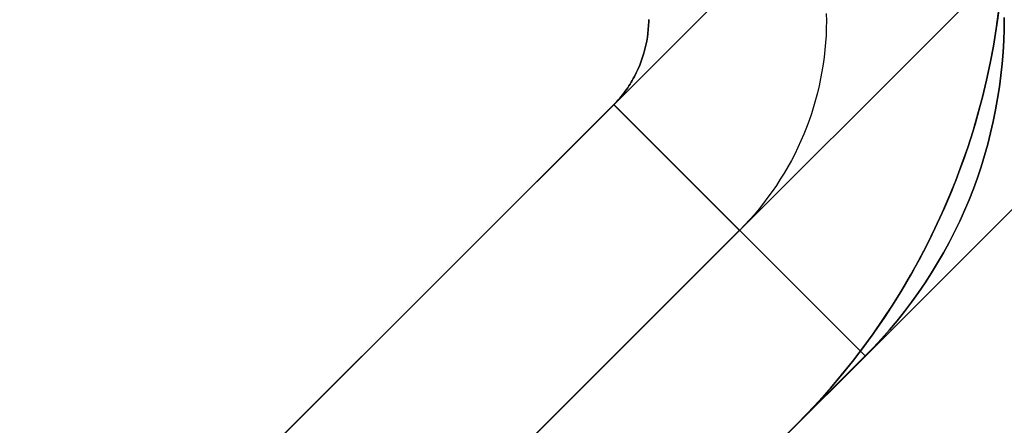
# Model space of a CAD drawing. Header units: millimetres. Extents: x -630 to 192, y -7 to 1615.
# Tile 87 of 249: x 176.74 to 180.89, y 14.67 to 16.38. Entities that reach past the tile are written whole.
import ezdxf

# ---------------------------------------------------------------- set-up
doc = ezdxf.new("R2010")
doc.units = ezdxf.units.MM
doc.header["$MEASUREMENT"] = 0
doc.layers.add('OVIDIO 160x80x72h', color=7, linetype='Continuous')

msp = doc.modelspace()

# ---------------------------------------------------------------- linework, layer by layer
at = {"layer": 'OVIDIO 160x80x72h'}
for points in [[(157.6762, -5.5422), (190.2025, 26.9841)], [(190.2025, 26.9841), (157.6762, -5.5422)], [(158.2065, -6.0725), (190.7328, 26.4538)], [(191.2631, 25.9234), (158.7369, -6.6028)], [(158.7369, -6.6028), (191.2631, 25.9234)], [(163.1563, -0.0621), (184.7224, 21.504)], [(164.2169, -1.1227), (185.7831, 20.4434)], [(180.87, 16.4548), (180.8607, 16.3811), (180.8496, 16.3075), (180.8366, 16.2339), (180.8218, 16.1606), (180.8051, 16.0874), (180.7865, 16.0146), (180.7661, 15.9421), (180.7438, 15.8701), (180.7197, 15.7986), (180.6939, 15.7276), (180.6662, 15.6573), (180.6367, 15.5878), (180.6055, 15.519), (180.5727, 15.4511), (180.5381, 15.3841), (180.502, 15.318), (180.4642, 15.253), (180.4249, 15.1891), (180.3841, 15.1263), (180.3419, 15.0647), (180.2983, 15.0044), (180.2533, 14.9453), (180.2071, 14.8876), (180.1596, 14.8312), (180.1109, 14.7762), (180.0611, 14.7227), (180.0103, 14.6706)], [(180.8653, 16.4155), (180.8553, 16.3433), (180.8435, 16.2713), (180.8299, 16.1993), (180.8145, 16.1276), (180.7974, 16.0561), (180.7784, 15.9848), (180.7577, 15.914), (180.7352, 15.8436), (180.7109, 15.7738), (180.685, 15.7045), (180.6573, 15.6358), (180.6279, 15.5679), (180.5969, 15.5007), (180.5643, 15.4343), (180.53, 15.3689), (180.4942, 15.3043), (180.4569, 15.2408), (180.4181, 15.1783), (180.3779, 15.1169), (180.3362, 15.0567), (180.2933, 14.9977), (180.249, 14.9398), (180.2036, 14.8833), (180.1569, 14.8281), (180.1091, 14.7742), (180.0602, 14.7217), (180.0103, 14.6706)], [(180.0103, 14.6706), (180.0602, 14.7217), (180.1091, 14.7742), (180.1569, 14.8281), (180.2036, 14.8833), (180.249, 14.9398), (180.2933, 14.9977), (180.3362, 15.0567), (180.3779, 15.1169), (180.4181, 15.1783), (180.4569, 15.2408), (180.4942, 15.3043), (180.53, 15.3689), (180.5643, 15.4343), (180.5969, 15.5007), (180.6279, 15.5679), (180.6573, 15.6358), (180.685, 15.7045), (180.7109, 15.7738), (180.7352, 15.8436), (180.7577, 15.914), (180.7784, 15.9848), (180.7974, 16.0561), (180.8145, 16.1276), (180.8299, 16.1993), (180.8435, 16.2713), (180.8553, 16.3433), (180.8653, 16.4155)], [(179.2423, 16.0239), (168.6364, 5.418)], [(168.6364, 5.418), (179.2423, 16.0239)], [(180.303, 14.9633), (179.2423, 16.0239)], [(179.2423, 16.0239), (180.303, 14.9633)], [(180.303, 14.9633), (179.2426, 16.0236)], [(169.1667, 4.8877), (179.7727, 15.4936)], [(180.303, 14.9633), (169.697, 4.3573)], [(169.697, 4.3573), (180.303, 14.9633)]]:
    msp.add_lwpolyline(points, dxfattribs=at)
at = {"layer": 'OVIDIO 160x80x72h', "extrusion": (0.999884, -0.000231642, 0.015217)}
for points in [[(27.0282, -3.0281), (16.0655, 717.0553)], [(16.0655, 717.0553), (27.0282, -3.0281)], [(25.9677, -3.0442), (15.005, 717.0392)], [(15.005, 717.0392), (25.9677, -3.0442)]]:
    msp.add_lwpolyline(points, dxfattribs=at)
at = {"layer": 'OVIDIO 160x80x72h', "extrusion": (0, 1.52159e-08, 1)}
for points in [[(180.0103, 14.6706), (180.0602, 14.7217), (180.1091, 14.7742), (180.1569, 14.8281), (180.2035, 14.8833), (180.249, 14.9398), (180.2933, 14.9976), (180.3362, 15.0567), (180.3779, 15.1169), (180.4181, 15.1783), (180.4569, 15.2408), (180.4942, 15.3043), (180.53, 15.3689), (180.5643, 15.4343), (180.5969, 15.5007), (180.6279, 15.5679), (180.6573, 15.6358), (180.685, 15.7045), (180.7109, 15.7738), (180.7352, 15.8436), (180.7577, 15.914), (180.7784, 15.9848), (180.7973, 16.056), (180.8145, 16.1276), (180.8299, 16.1993), (180.8435, 16.2713), (180.8553, 16.3433), (180.8653, 16.4154), (180.8735, 16.4875), (180.88, 16.5596), (180.8847, 16.6314), (180.8877, 16.7031), (180.8889, 16.7745), (180.889, 16.821)], [(180.889, 16.821), (180.8877, 16.7031), (180.8847, 16.6314), (180.88, 16.5596), (180.8735, 16.4875), (180.8653, 16.4154), (180.8553, 16.3433), (180.8435, 16.2713), (180.8299, 16.1993), (180.8145, 16.1276), (180.7973, 16.056), (180.7784, 15.9848), (180.7577, 15.914), (180.7352, 15.8436), (180.7109, 15.7738), (180.685, 15.7045), (180.6573, 15.6358), (180.6279, 15.5679), (180.5969, 15.5007), (180.5643, 15.4343), (180.53, 15.3689), (180.4942, 15.3043), (180.4569, 15.2408), (180.4181, 15.1783), (180.3779, 15.1169), (180.3362, 15.0567), (180.2933, 14.9976), (180.249, 14.9398), (180.2035, 14.8833), (180.1569, 14.8281), (180.1091, 14.7742), (180.0602, 14.7217), (180.0103, 14.6706)]]:
    msp.add_lwpolyline(points, dxfattribs=at)
at = {"layer": 'OVIDIO 160x80x72h', "extrusion": (0.000134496, 1, 2.04719e-06)}
msp.add_lwpolyline([(-180.8869, 719.8661), (-179.3874, 719.8433)], dxfattribs=at)
at = {"layer": 'OVIDIO 160x80x72h', "extrusion": (-0.00761, 0.003153, 0.999966)}
msp.add_lwpolyline([(186.2094, 13.3469), (184.824, 13.9209)], dxfattribs=at)
at = {"layer": 'OVIDIO 160x80x72h'}
for points in [[(180.1388, 16.4084, 719.8545), (180.1392, 16.3777, 719.8547), (180.1388, 16.3471, 719.855), (180.1377, 16.3164, 719.8553), (180.1358, 16.2858, 719.8556), (180.1331, 16.2552, 719.8559), (180.1297, 16.2247, 719.8562), (180.1256, 16.1943, 719.8565), (180.1207, 16.164, 719.8569), (180.115, 16.1338, 719.8572), (180.1087, 16.1038, 719.8575), (180.1016, 16.0739, 719.8579), (180.0938, 16.0442, 719.8582), (180.0852, 16.0148, 719.8586), (180.076, 15.9855, 719.8589), (180.066, 15.9565, 719.8593), (180.0553, 15.9277, 719.8596), (180.0439, 15.8992, 719.86), (180.0318, 15.871, 719.8604), (180.019, 15.8431, 719.8607), (180.0055, 15.8155, 719.8611), (179.9914, 15.7883, 719.8615), (179.9766, 15.7614, 719.8619), (179.9611, 15.7349, 719.8622), (179.945, 15.7088, 719.8626), (179.9282, 15.683, 719.863), (179.9109, 15.6577, 719.8634), (179.8929, 15.6328, 719.8638), (179.8743, 15.6084, 719.8642), (179.8551, 15.5844, 719.8646), (179.8354, 15.561, 719.865), (179.815, 15.538, 719.8654), (179.7942, 15.5155, 719.8658), (179.7727, 15.4935, 719.8662)], [(179.2423, 16.0239, 719.8662), (179.2489, 16.0306, 719.8656), (179.2553, 16.0374, 719.865), (179.2616, 16.0444, 719.8644), (179.2677, 16.0514, 719.8638), (179.2737, 16.0585, 719.8633), (179.2795, 16.0657, 719.8627), (179.2852, 16.073, 719.8622), (179.2907, 16.0804, 719.8616), (179.2961, 16.0878, 719.8611), (179.3013, 16.0954, 719.8606), (179.3064, 16.103, 719.8601), (179.3113, 16.1107, 719.8596), (179.316, 16.1185, 719.859), (179.3207, 16.1263, 719.8585), (179.3251, 16.1342, 719.858), (179.3295, 16.1421, 719.8575), (179.3377, 16.1582, 719.8565), (179.3453, 16.1744, 719.8554), (179.3522, 16.1909, 719.8544), (179.3586, 16.2074, 719.8533), (179.3645, 16.2241, 719.8522), (179.3697, 16.2408, 719.8511), (179.3743, 16.2576, 719.8499), (179.3783, 16.2744, 719.8487), (179.3817, 16.2913, 719.8474), (179.3845, 16.3081, 719.8461), (179.3867, 16.3249, 719.8447), (179.3884, 16.3416, 719.8434), (179.3894, 16.3583, 719.8421), (179.3899, 16.375, 719.8409), (179.3899, 16.3833, 719.8403)], [(179.3899, 16.3833, 719.8403), (179.3899, 16.375, 719.8409), (179.3894, 16.3583, 719.8421), (179.3884, 16.3416, 719.8434), (179.3867, 16.3249, 719.8447), (179.3845, 16.3081, 719.8461), (179.3817, 16.2913, 719.8474), (179.3783, 16.2744, 719.8487), (179.3743, 16.2576, 719.8499), (179.3697, 16.2408, 719.8511), (179.3645, 16.2241, 719.8522), (179.3586, 16.2074, 719.8533), (179.3522, 16.1909, 719.8544), (179.3453, 16.1744, 719.8554), (179.3377, 16.1582, 719.8565), (179.3295, 16.1421, 719.8575), (179.3251, 16.1342, 719.858), (179.3207, 16.1263, 719.8585), (179.316, 16.1185, 719.859), (179.3113, 16.1107, 719.8596), (179.3064, 16.103, 719.8601), (179.3013, 16.0954, 719.8606), (179.2961, 16.0878, 719.8611), (179.2907, 16.0804, 719.8616), (179.2852, 16.073, 719.8622), (179.2795, 16.0657, 719.8627), (179.2737, 16.0585, 719.8633), (179.2677, 16.0514, 719.8638), (179.2616, 16.0444, 719.8644), (179.2553, 16.0374, 719.865), (179.2489, 16.0306, 719.8656), (179.2423, 16.0239, 719.8662)], [(180.8889, 16.3921, 719.8662), (180.8885, 16.3432, 719.8664), (180.8869, 16.2942, 719.8665), (180.8841, 16.2453, 719.8666), (180.8801, 16.1963, 719.8667), (180.875, 16.1474, 719.8667), (180.8687, 16.0986, 719.8667), (180.8612, 16.0499, 719.8667), (180.8525, 16.0014, 719.8667), (180.8427, 15.953, 719.8666), (180.8317, 15.9049, 719.8666), (180.8195, 15.857, 719.8665), (180.8061, 15.8095, 719.8664), (180.7916, 15.7622, 719.8664), (180.7759, 15.7153, 719.8663), (180.759, 15.6687, 719.8662), (180.7409, 15.6226, 719.8662), (180.7217, 15.5769, 719.8661), (180.7013, 15.5317, 719.8661), (180.6797, 15.487, 719.8661), (180.657, 15.4428, 719.866), (180.6333, 15.3992, 719.866), (180.6084, 15.3562, 719.866), (180.5824, 15.3137, 719.866), (180.5554, 15.2719, 719.8661), (180.5273, 15.2307, 719.8661), (180.4982, 15.1903, 719.8661), (180.4681, 15.1505, 719.8661), (180.437, 15.1115, 719.8661), (180.4049, 15.0732, 719.8661), (180.3719, 15.0358, 719.8661), (180.3379, 14.9991, 719.8662), (180.303, 14.9633, 719.8662)], [(180.303, 14.9633, 719.8662), (180.3379, 14.9991, 719.8662), (180.3719, 15.0358, 719.8661), (180.4049, 15.0732, 719.8661), (180.437, 15.1115, 719.8661), (180.4681, 15.1505, 719.8661), (180.4982, 15.1903, 719.8661), (180.5273, 15.2307, 719.8661), (180.5554, 15.2719, 719.8661), (180.5824, 15.3137, 719.866), (180.6084, 15.3562, 719.866), (180.6333, 15.3992, 719.866), (180.657, 15.4428, 719.866), (180.6797, 15.487, 719.8661), (180.7013, 15.5317, 719.8661), (180.7217, 15.5769, 719.8661), (180.7409, 15.6226, 719.8662), (180.759, 15.6687, 719.8662), (180.7759, 15.7153, 719.8663), (180.7916, 15.7622, 719.8664), (180.8061, 15.8095, 719.8664), (180.8195, 15.857, 719.8665), (180.8317, 15.9049, 719.8666), (180.8427, 15.953, 719.8666), (180.8525, 16.0014, 719.8667), (180.8612, 16.0499, 719.8667), (180.8687, 16.0986, 719.8667), (180.875, 16.1474, 719.8667), (180.8801, 16.1963, 719.8667), (180.8841, 16.2453, 719.8666), (180.8869, 16.2942, 719.8665), (180.8885, 16.3432, 719.8664), (180.8889, 16.3921, 719.8662)]]:
    msp.add_polyline3d(points, dxfattribs=at)

doc.saveas('drawing.dxf')
